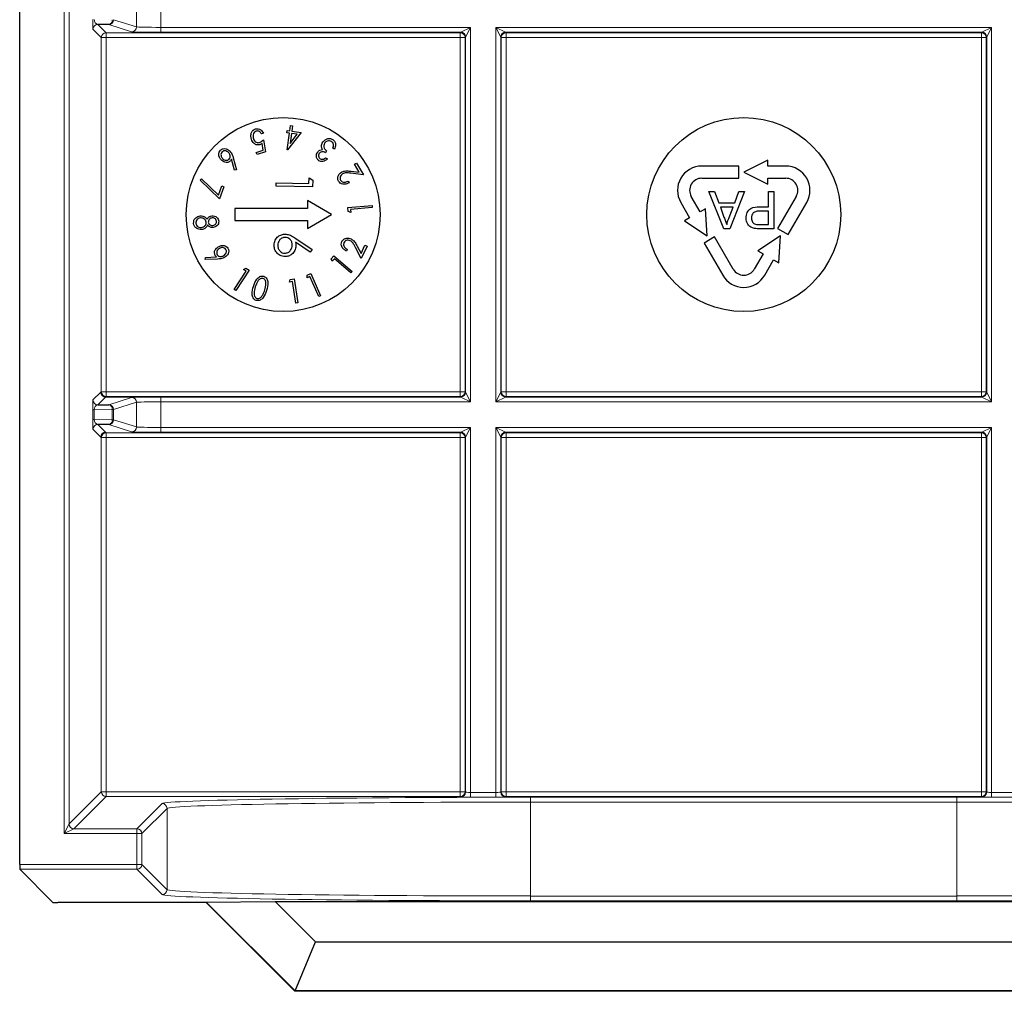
# Model space of a CAD drawing. Header units: millimetres. Extents: x 5 to 418, y 2 to 292.
# Tile 71 of 89: x 324.52 to 331.29, y 88.83 to 95.51. Entities that reach past the tile are written whole.
import ezdxf

# ---------------------------------------------------------------- set-up
doc = ezdxf.new("R2010")
doc.units = ezdxf.units.MM

msp = doc.modelspace()

# ---------------------------------------------------------------- linework, layer by layer
at = {"color": 7, "linetype": 'Continuous', "lineweight": 25}
for p, q in [((324.5172, 89.7014), (324.5172, 106.1433)), ((325.1296, 95.4751), (325.0544, 95.4764)), ((326.3735, 94.7435), (326.3787, 94.7817)), ((326.3787, 94.7817), (326.3925, 94.7799)), ((326.1926, 94.7282), (326.1791, 94.7237)), ((326.3547, 94.7301), (326.3568, 94.7458)), ((326.3715, 94.7278), (326.3547, 94.7301)), ((326.3562, 94.6134), (326.3715, 94.7278)), ((326.3568, 94.7458), (326.3735, 94.7435)), ((326.4534, 94.7329), (326.359, 94.613)), ((326.3853, 94.726), (326.3761, 94.6575)), ((326.3761, 94.6575), (326.4259, 94.7206)), ((326.4259, 94.7206), (326.3853, 94.726)), ((326.3925, 94.7799), (326.3874, 94.7417)), ((326.3874, 94.7417), (326.4534, 94.7329)), ((326.1912, 94.6116), (326.1836, 94.6569)), ((326.1927, 94.6823), (326.2063, 94.5999)), ((326.1442, 94.5961), (326.1912, 94.6116)), ((326.1491, 94.5811), (326.1442, 94.5961)), ((326.2063, 94.5999), (326.1491, 94.5811)), ((326.359, 94.613), (326.3562, 94.6134)), ((326.6277, 94.6067), (326.6194, 94.594)), ((326.682, 94.6186), (326.6706, 94.6261)), ((325.9933, 94.4739), (325.9729, 94.5489)), ((325.9856, 94.5588), (326.0078, 94.4754)), ((326.6206, 94.5599), (326.6325, 94.552)), ((326.8191, 94.515), (326.8329, 94.5232)), ((326.852, 94.4597), (326.8191, 94.515)), ((326.8329, 94.5232), (326.8812, 94.4419)), ((329.6622, 94.5436), (329.4956, 94.4603)), ((329.6622, 94.502), (329.6622, 94.5436)), ((326.0078, 94.4754), (325.9933, 94.4739)), ((326.8812, 94.4419), (326.7951, 94.4527)), ((326.7959, 94.4668), (326.852, 94.4597)), ((329.4622, 94.502), (329.2069, 94.502)), ((329.4622, 94.4186), (329.4622, 94.502)), ((329.4956, 94.4603), (329.6622, 94.377)), ((329.7842, 94.502), (329.6622, 94.502)), ((325.7571, 94.406), (325.7676, 94.4143)), ((325.8903, 94.2777), (325.7571, 94.406)), ((325.7676, 94.4143), (325.8831, 94.3033)), ((326.2809, 94.3645), (326.2814, 94.387)), ((326.2814, 94.387), (326.5057, 94.3823)), ((326.5057, 94.3823), (326.5065, 94.4207)), ((326.5065, 94.4207), (326.5318, 94.4055)), ((326.5318, 94.4055), (326.5309, 94.3593)), ((326.7747, 94.398), (326.7815, 94.3865)), ((329.2069, 94.4186), (329.4622, 94.4186)), ((329.6622, 94.4186), (329.7842, 94.4186)), ((329.6622, 94.377), (329.6622, 94.4186)), ((325.8831, 94.3033), (325.9061, 94.3659)), ((325.9208, 94.3605), (325.8903, 94.2777)), ((325.9061, 94.3659), (325.9208, 94.3605)), ((326.5309, 94.3593), (326.2809, 94.3645)), ((329.3582, 94.0709), (329.2563, 94.3277)), ((329.2563, 94.3277), (329.2947, 94.3277)), ((329.2947, 94.3277), (329.3239, 94.2487)), ((329.5011, 94.3277), (329.3991, 94.0709)), ((329.4334, 94.2487), (329.4626, 94.3277)), ((329.4626, 94.3277), (329.5011, 94.3277)), ((329.6668, 94.2223), (329.6668, 94.3277)), ((329.6668, 94.3277), (329.703, 94.3277)), ((329.703, 94.3277), (329.703, 94.0709)), ((326.6622, 94.1686), (326.4956, 94.2649)), ((326.4956, 94.2649), (326.4956, 94.2103)), ((329.0625, 94.252), (329.1235, 94.1463)), ((329.1957, 94.188), (329.1347, 94.2936)), ((329.3239, 94.2487), (329.4334, 94.2487)), ((329.8564, 94.2936), (329.7287, 94.0725)), ((329.8009, 94.0308), (329.9286, 94.252)), ((325.9956, 94.2103), (325.9956, 94.127)), ((326.4956, 94.2103), (325.9956, 94.2103)), ((326.7743, 94.2169), (326.94, 94.2314)), ((326.7767, 94.1897), (326.7743, 94.2169)), ((326.7936, 94.1828), (326.7767, 94.1897)), ((326.9412, 94.2176), (326.7917, 94.2045)), ((326.7917, 94.2045), (326.7936, 94.1828)), ((326.94, 94.2314), (326.9412, 94.2176)), ((329.2318, 94.2088), (329.1957, 94.188)), ((329.243, 94.0228), (329.2318, 94.2088)), ((329.4225, 94.219), (329.3348, 94.219)), ((329.3348, 94.219), (329.3598, 94.1515)), ((329.3962, 94.1479), (329.4225, 94.219)), ((329.6039, 94.2223), (329.6668, 94.2223)), ((329.6668, 94.1927), (329.6048, 94.1927)), ((329.6668, 94.1005), (329.6668, 94.1927)), ((325.9956, 94.127), (326.4956, 94.127)), ((326.4956, 94.0724), (326.6622, 94.1686)), ((326.4956, 94.127), (326.4956, 94.0724)), ((329.1235, 94.1463), (329.0875, 94.1255)), ((329.0875, 94.1255), (329.243, 94.0228)), ((329.3991, 94.0709), (329.3582, 94.0709)), ((329.6055, 94.1005), (329.6668, 94.1005)), ((329.703, 94.0709), (329.6086, 94.0709)), ((329.7287, 94.0725), (329.8009, 94.0308)), ((326.5143, 93.9109), (326.4147, 93.979)), ((326.4158, 94.0049), (326.5282, 93.9279)), ((329.2957, 94.0148), (329.2235, 93.9731)), ((329.2235, 93.9731), (329.3512, 93.752)), ((329.4234, 93.7936), (329.2957, 94.0148)), ((329.7481, 94.0228), (329.5926, 93.9201)), ((329.737, 93.8368), (329.7481, 94.0228)), ((326.5282, 93.9279), (326.5143, 93.9109)), ((326.7696, 93.9295), (326.764, 93.9174)), ((326.8658, 93.8663), (326.8262, 93.9433)), ((326.8383, 93.9506), (326.8641, 93.9004)), ((326.8641, 93.9004), (326.8912, 93.9585)), ((326.9057, 93.9517), (326.8658, 93.8663)), ((326.8912, 93.9585), (326.9057, 93.9517)), ((329.5926, 93.9201), (329.6287, 93.8993)), ((325.7925, 93.8602), (325.7941, 93.8745)), ((325.8782, 93.8634), (325.7925, 93.8602)), ((325.7941, 93.8745), (325.8713, 93.8779)), ((326.6599, 93.8642), (326.6775, 93.885)), ((326.6668, 93.8474), (326.6599, 93.8642)), ((326.6809, 93.8641), (326.6668, 93.8474)), ((326.6775, 93.885), (326.8033, 93.7783)), ((326.7944, 93.7678), (326.6809, 93.8641)), ((329.6287, 93.8993), (329.5677, 93.7936)), ((329.6399, 93.752), (329.7009, 93.8576)), ((329.7009, 93.8576), (329.737, 93.8368)), ((325.9927, 93.6544), (326.074, 93.7804)), ((326.0943, 93.7866), (326.0043, 93.6469)), ((326.0556, 93.7922), (326.0714, 93.8013)), ((326.074, 93.7804), (326.0556, 93.7922)), ((326.0714, 93.8013), (326.0943, 93.7866)), ((326.8033, 93.7783), (326.7944, 93.7678)), ((326.3713, 93.7053), (326.3772, 93.7226)), ((326.393, 93.7085), (326.3713, 93.7053)), ((326.3772, 93.7226), (326.4043, 93.7267)), ((326.4152, 93.5604), (326.393, 93.7085)), ((326.4043, 93.7267), (326.4289, 93.5625)), ((326.4928, 93.7333), (326.4938, 93.7516)), ((326.5128, 93.7422), (326.4928, 93.7333)), ((326.4938, 93.7516), (326.5188, 93.7627)), ((326.5735, 93.6051), (326.5128, 93.7422)), ((326.5188, 93.7627), (326.5861, 93.6107)), ((326.0043, 93.6469), (325.9927, 93.6544)), ((326.4289, 93.5625), (326.4152, 93.5604)), ((326.5861, 93.6107), (326.5735, 93.6051)), ((325.0544, 92.8608), (325.1296, 92.8621)), ((325.1296, 92.7251), (325.0544, 92.7264)), ((324.745, 89.4408), (324.5178, 89.6681)), ((325.799, 89.4403), (324.7783, 89.4403)), ((325.8, 89.4427), (325.799, 89.4403)), ((326.4098, 88.8295), (325.799, 89.4403)), ((325.8, 89.4427), (326.2728, 89.4461)), ((326.4108, 88.8319), (325.8, 89.4427)), ((326.2728, 89.4461), (332.7183, 89.4461)), ((326.2728, 89.4461), (326.5503, 89.1686)), ((326.4108, 88.8319), (326.5503, 89.1686)), ((326.5503, 89.1686), (332.4408, 89.1686)), ((326.4108, 88.8319), (326.4098, 88.8295)), ((332.5813, 88.8295), (326.4098, 88.8295)), ((332.5803, 88.8319), (326.4108, 88.8319))]:
    msp.add_line(p, q, dxfattribs=at)
at = {"color": 7, "linetype": 'Continuous', "lineweight": 18}
for p, q in [((324.8236, 89.9133), (324.8236, 106.1433)), ((324.8569, 106.1433), (324.8569, 89.98)), ((325.3201, 95.459), (325.3201, 95.6282)), ((325.4866, 95.6315), (325.4866, 95.4557)), ((325.0544, 95.4764), (325.1116, 95.4192)), ((325.2869, 95.4257), (325.1296, 95.4751)), ((325.1629, 95.5084), (325.3201, 95.459)), ((325.0783, 95.3859), (325.0211, 95.4431)), ((325.1116, 95.4192), (327.5461, 95.4192)), ((325.1116, 95.3859), (325.1116, 95.4192)), ((325.4866, 95.4557), (325.4866, 95.4224)), ((325.4866, 95.4557), (327.616, 95.4557)), ((327.5494, 95.4224), (325.4866, 95.4224)), ((327.5461, 95.4192), (327.5494, 95.4224)), ((327.5461, 95.3859), (327.5461, 95.4192)), ((327.5494, 95.4224), (327.616, 95.4557)), ((327.616, 95.4557), (327.5827, 95.3891)), ((327.616, 95.4557), (327.616, 92.8815)), ((327.7918, 95.4557), (331.1993, 95.4557)), ((327.7918, 92.8815), (327.7918, 95.4557)), ((327.8251, 95.3891), (327.7918, 95.4557)), ((327.7918, 95.4557), (327.8584, 95.4224)), ((331.1327, 95.4224), (327.8584, 95.4224)), ((327.8584, 95.4224), (327.8616, 95.4192)), ((327.8616, 95.4192), (331.1295, 95.4192)), ((327.8616, 95.4192), (327.8616, 95.3859)), ((331.1295, 95.4192), (331.1327, 95.4224)), ((331.1295, 95.4192), (331.1295, 95.3859)), ((331.1327, 95.4224), (331.1993, 95.4557)), ((331.1993, 95.4557), (331.166, 95.3891)), ((331.1993, 95.4557), (331.1993, 92.8815)), ((325.0783, 92.9514), (325.0783, 95.3859)), ((325.0783, 95.3859), (325.1116, 95.3859)), ((325.1116, 95.3859), (325.1116, 92.9514)), ((327.5461, 95.3859), (325.1116, 95.3859)), ((327.5461, 92.9514), (327.5461, 95.3859)), ((327.5461, 95.3859), (327.5795, 95.3859)), ((327.5827, 95.3891), (327.5795, 95.3859)), ((327.5795, 95.3859), (327.5795, 92.9514)), ((327.5827, 92.9482), (327.5827, 95.3891)), ((327.8251, 95.3891), (327.8251, 92.9482)), ((327.8283, 95.3859), (327.8251, 95.3891)), ((327.8283, 92.9514), (327.8283, 95.3859)), ((327.8616, 95.3859), (327.8283, 95.3859)), ((327.8616, 95.3859), (327.8616, 92.9514)), ((331.1295, 95.3859), (327.8616, 95.3859)), ((331.1295, 92.9514), (331.1295, 95.3859)), ((331.1628, 95.3859), (331.1295, 95.3859)), ((331.166, 95.3891), (331.1628, 95.3859)), ((331.1628, 95.3859), (331.1628, 92.9514)), ((331.166, 92.9482), (331.166, 95.3891)), ((325.0211, 92.8942), (325.0745, 92.9476)), ((325.1079, 92.9143), (325.0544, 92.8608)), ((325.0745, 92.9476), (325.0783, 92.9514)), ((325.0783, 92.9514), (325.1116, 92.9514)), ((325.1116, 92.9181), (325.1079, 92.9143)), ((325.3289, 92.9143), (325.1079, 92.9143)), ((325.1116, 92.9181), (325.1116, 92.9514)), ((325.1116, 92.9514), (327.5461, 92.9514)), ((327.5461, 92.9181), (325.1116, 92.9181)), ((325.1296, 92.8621), (325.2869, 92.9115)), ((325.4866, 92.9148), (327.5494, 92.9148)), ((325.4866, 92.8815), (325.4866, 92.9148)), ((327.5461, 92.9181), (327.5461, 92.9514)), ((327.5461, 92.9514), (327.5795, 92.9514)), ((327.5494, 92.9148), (327.5461, 92.9181)), ((327.616, 92.8815), (327.5494, 92.9148)), ((327.5795, 92.9514), (327.5827, 92.9482)), ((327.5827, 92.9482), (327.616, 92.8815)), ((327.7918, 92.8815), (327.8251, 92.9482)), ((327.8584, 92.9148), (327.7918, 92.8815)), ((327.8251, 92.9482), (327.8283, 92.9514)), ((327.8616, 92.9514), (327.8283, 92.9514)), ((327.8616, 92.9181), (327.8584, 92.9148)), ((327.8584, 92.9148), (331.1327, 92.9148)), ((327.8616, 92.9514), (327.8616, 92.9181)), ((327.8616, 92.9514), (331.1295, 92.9514)), ((331.1295, 92.9181), (327.8616, 92.9181)), ((331.1628, 92.9514), (331.1295, 92.9514)), ((331.1295, 92.9514), (331.1295, 92.9181)), ((331.1327, 92.9148), (331.1295, 92.9181)), ((331.1993, 92.8815), (331.1327, 92.9148)), ((331.1628, 92.9514), (331.166, 92.9482)), ((331.166, 92.9482), (331.1993, 92.8815)), ((325.0194, 92.7606), (325.0194, 92.8266)), ((325.0194, 92.8266), (325.0292, 92.8266)), ((325.1532, 92.8288), (325.0292, 92.8266)), ((325.0292, 92.8266), (325.0292, 92.7606)), ((325.1532, 92.7584), (325.1532, 92.8288)), ((325.1629, 92.8288), (325.1532, 92.8288)), ((325.3201, 92.8782), (325.1629, 92.8288)), ((325.1629, 92.8288), (325.1629, 92.7584)), ((325.3201, 92.709), (325.3201, 92.8782)), ((325.4866, 92.8815), (325.4866, 92.7057)), ((327.616, 92.8815), (325.4866, 92.8815)), ((331.1993, 92.8815), (327.7918, 92.8815)), ((325.0194, 92.7606), (325.0292, 92.7606)), ((325.0292, 92.7606), (325.1532, 92.7584)), ((325.1629, 92.7584), (325.1532, 92.7584)), ((325.1629, 92.7584), (325.3201, 92.709)), ((325.0745, 92.6397), (325.0211, 92.6931)), ((325.0544, 92.7264), (325.1078, 92.673)), ((325.2869, 92.6757), (325.1296, 92.7251)), ((325.4866, 92.7057), (325.4866, 92.6724)), ((325.4866, 92.7057), (327.616, 92.7057)), ((327.5494, 92.6724), (327.616, 92.7057)), ((327.616, 92.7057), (327.5827, 92.6391)), ((327.616, 92.7057), (327.616, 90.197)), ((327.7918, 92.7057), (331.1993, 92.7057)), ((327.7918, 90.197), (327.7918, 92.7057)), ((327.8251, 92.6391), (327.7918, 92.7057)), ((327.7918, 92.7057), (327.8584, 92.6724)), ((331.1327, 92.6724), (331.1993, 92.7057)), ((331.1993, 92.7057), (331.166, 92.6391)), ((331.1993, 92.7057), (331.1993, 90.197)), ((325.0783, 92.6359), (325.0745, 92.6397)), ((325.0783, 90.2014), (325.0783, 92.6359)), ((325.0783, 92.6359), (325.1116, 92.6359)), ((325.1078, 92.673), (325.1116, 92.6692)), ((325.1116, 92.6692), (327.5461, 92.6692)), ((325.1116, 92.6359), (325.1116, 92.6692)), ((325.1116, 92.6359), (325.1116, 90.2014)), ((327.5461, 92.6359), (325.1116, 92.6359)), ((327.5494, 92.6724), (325.4866, 92.6724)), ((327.5461, 92.6692), (327.5494, 92.6724)), ((327.5461, 92.6359), (327.5461, 92.6692)), ((327.5461, 90.2014), (327.5461, 92.6359)), ((327.5461, 92.6359), (327.5795, 92.6359)), ((327.5827, 92.6391), (327.5795, 92.6359)), ((327.5795, 92.6359), (327.5795, 90.2014)), ((327.5827, 90.1982), (327.5827, 92.6391)), ((327.8251, 92.6391), (327.8251, 90.1982)), ((327.8283, 92.6359), (327.8251, 92.6391)), ((327.8283, 90.2014), (327.8283, 92.6359)), ((327.8283, 92.6359), (327.8616, 92.6359)), ((331.1327, 92.6724), (327.8584, 92.6724)), ((327.8584, 92.6724), (327.8616, 92.6692)), ((327.8616, 92.6692), (331.1295, 92.6692)), ((327.8616, 92.6359), (327.8616, 92.6692)), ((327.8616, 92.6359), (327.8616, 90.2014)), ((331.1295, 92.6359), (327.8616, 92.6359)), ((331.1295, 92.6692), (331.1327, 92.6724)), ((331.1295, 92.6359), (331.1295, 92.6692)), ((331.1295, 90.2014), (331.1295, 92.6359)), ((331.1295, 92.6359), (331.1628, 92.6359)), ((331.166, 92.6391), (331.1628, 92.6359)), ((331.1628, 92.6359), (331.1628, 90.2014)), ((331.166, 90.1982), (331.166, 92.6391)), ((324.8569, 89.98), (325.0783, 90.2014)), ((325.0783, 90.2014), (325.1116, 90.2014)), ((325.1116, 90.1681), (325.1116, 90.2014)), ((325.1116, 90.2014), (327.5461, 90.2014)), ((327.5461, 90.1681), (327.5461, 90.2014)), ((327.5461, 90.2014), (327.5795, 90.2014)), ((327.5795, 90.2014), (327.5827, 90.1982)), ((327.616, 90.197), (327.616, 90.1637)), ((327.616, 90.197), (327.7918, 90.197)), ((327.7918, 90.197), (327.7918, 90.1637)), ((327.8251, 90.1982), (327.8283, 90.2014)), ((327.8283, 90.2014), (327.8616, 90.2014)), ((327.8616, 90.1681), (327.8616, 90.2014)), ((327.8616, 90.2014), (331.1295, 90.2014)), ((331.1295, 90.1681), (331.1295, 90.2014)), ((331.1295, 90.2014), (331.1628, 90.2014)), ((331.1628, 90.2014), (331.166, 90.1982)), ((331.1993, 90.197), (331.1993, 90.1637)), ((331.1993, 90.197), (331.3751, 90.197)), ((325.1116, 90.1681), (324.8902, 89.9466)), ((327.5461, 90.1681), (325.1116, 90.1681)), ((325.3236, 89.9466), (325.4969, 90.1199)), ((327.5494, 90.1648), (327.5461, 90.1681)), ((327.7918, 90.1637), (327.616, 90.1637)), ((327.8616, 90.1681), (327.8584, 90.1648)), ((331.1295, 90.1681), (327.8616, 90.1681)), ((328.0298, 90.1634), (330.9613, 90.1634)), ((328.0298, 90.1634), (328.0298, 90.1301)), ((328.0298, 90.1301), (328.0298, 89.4846)), ((330.9613, 90.1301), (328.0298, 90.1301)), ((330.9613, 90.1634), (330.9613, 90.1301)), ((330.9613, 89.4846), (330.9613, 90.1301)), ((331.1327, 90.1648), (331.1295, 90.1681)), ((331.3751, 90.1637), (331.1993, 90.1637)), ((325.5302, 90.0866), (325.3569, 89.9133)), ((325.5302, 89.5281), (325.5302, 90.0866)), ((324.8236, 89.9133), (324.8569, 89.98)), ((324.8902, 89.9466), (324.8236, 89.9133)), ((325.3236, 89.9133), (324.8236, 89.9133)), ((324.8902, 89.9466), (325.3236, 89.9466)), ((325.3236, 89.9466), (325.3236, 89.9133)), ((325.3236, 89.7014), (325.3236, 89.9133)), ((325.3236, 89.9133), (325.3569, 89.9133)), ((325.3569, 89.9133), (325.3569, 89.7014)), ((324.5172, 89.7014), (325.3236, 89.7014)), ((325.3236, 89.6681), (324.5178, 89.6681)), ((325.3236, 89.7014), (325.3236, 89.6681)), ((325.3236, 89.7014), (325.3569, 89.7014)), ((325.4969, 89.4948), (325.3236, 89.6681)), ((325.3569, 89.7014), (325.5302, 89.5281)), ((328.0298, 89.4846), (328.0298, 89.4513)), ((328.0298, 89.4846), (330.9613, 89.4846)), ((330.9613, 89.4513), (328.0298, 89.4513)), ((330.9613, 89.4846), (330.9613, 89.4513))]:
    msp.add_line(p, q, dxfattribs=at)
at = {"color": 7, "linetype": 'Continuous', "lineweight": 25}
for centre in [(326.3289, 94.1686), (329.4956, 94.1686)]:
    msp.add_circle(centre, 0.6667, dxfattribs=at)
at = {"color": 7, "linetype": 'Continuous', "lineweight": 18}
for centre, radius, start, end in [((325.0544, 95.4431), 0.0333, 90.02044, 179.97956), ((325.1232, 95.5046), 0.0302, 282.23793, 7.22506), ((325.1296, 95.5085), 0.0333, 270.10474, 359.97481), ((325.2868, 95.4591), 0.0333, 270.10474, 359.97481), ((325.1117, 95.3859), 0.0333, 90.02044, 179.97956), ((327.5461, 95.3859), 0.0333, 0.02044, 89.97956), ((327.5493, 95.3891), 0.0333, 0.02044, 89.97956), ((327.8584, 95.3891), 0.0333, 90.02044, 179.97956), ((327.8617, 95.3859), 0.0333, 90.02044, 179.97956), ((331.1295, 95.3859), 0.0333, 0.02044, 89.97956), ((331.1327, 95.3891), 0.0333, 0.02044, 89.97956), ((325.0544, 92.8942), 0.0333, 180.02044, 269.97956), ((325.1117, 92.9514), 0.0333, 180.02044, 269.97956), ((325.2868, 92.8782), 0.0333, 0.02519, 89.89526), ((327.5461, 92.9514), 0.0333, 270.02044, 359.97956), ((327.5493, 92.9482), 0.0333, 270.02044, 359.97956), ((327.8584, 92.9482), 0.0333, 180.02044, 269.97956), ((327.8617, 92.9514), 0.0333, 180.02044, 269.97956), ((331.1295, 92.9514), 0.0333, 270.02044, 359.97956), ((331.1327, 92.9482), 0.0333, 270.02044, 359.97956), ((325.1232, 92.8326), 0.0302, 352.77494, 77.76207), ((325.1296, 92.8288), 0.0333, 0.02519, 89.89526), ((325.1232, 92.7546), 0.0302, 282.23793, 7.22506), ((325.1296, 92.7585), 0.0333, 270.10474, 359.97481), ((325.0544, 92.6931), 0.0333, 90.02044, 179.97956), ((325.2868, 92.7091), 0.0333, 270.10474, 359.97481), ((325.1079, 92.6397), 0.0333, 90.02044, 179.97956), ((325.1117, 92.6359), 0.0333, 90.02044, 179.97956), ((327.5461, 92.6359), 0.0333, 0.02044, 89.97956), ((327.5493, 92.6391), 0.0333, 0.02044, 89.97956), ((327.8584, 92.6391), 0.0333, 90.02044, 179.97956), ((327.8617, 92.6359), 0.0333, 90.02044, 179.97956), ((331.1295, 92.6359), 0.0333, 0.02044, 89.97956), ((331.1327, 92.6391), 0.0333, 0.02044, 89.97956), ((325.1117, 90.2014), 0.0333, 180.02044, 269.97956), ((327.5461, 90.2014), 0.0333, 270.02044, 359.97956), ((327.5493, 90.1982), 0.0333, 270.02044, 359.97956), ((327.8584, 90.1982), 0.0333, 180.02044, 269.97956), ((327.8617, 90.2014), 0.0333, 180.02044, 269.97956), ((331.1295, 90.2014), 0.0333, 270.02044, 359.97956), ((331.1327, 90.1982), 0.0333, 270.02044, 359.97956), ((325.4969, 90.0866), 0.0333, 0.02044, 89.97956), ((324.8902, 89.98), 0.0333, 180.02044, 269.97956), ((325.3236, 89.9133), 0.0333, 0.02044, 89.97956), ((325.3236, 89.7014), 0.0333, 270.02044, 359.97956), ((325.4969, 89.5281), 0.0333, 270.02044, 359.97956)]:
    msp.add_arc(centre, radius, start, end, dxfattribs=at)
at = {"color": 7, "linetype": 'Continuous', "lineweight": 25}
for centre, radius, start, end in [((329.2069, 94.3353), 0.1667, 90, 210), ((329.7842, 94.3353), 0.1667, 330, 90), ((329.2069, 94.3353), 0.0833, 90, 210.00007), ((329.7842, 94.3353), 0.0833, 330, 90.00007), ((329.4956, 93.8353), 0.0833, 210, 330.00007), ((329.4956, 93.8353), 0.1667, 210, 330)]:
    msp.add_arc(centre, radius, start, end, dxfattribs=at)
at = {"color": 7, "linetype": 'Continuous', "lineweight": 18}
for centre, major_axis, ratio, start_param, end_param in [((325.0211, 95.5098), (0, 0.0667), 0.025118, 1.558009, 3.116464), ((325.0544, 95.5098), (-0.0022, 0.0333), 0.755078, 1.49588, 3.054336), ((325.4866, 95.4592), (0.1667, 0), 0.020946, 3.197091, 4.712389), ((325.4866, 95.4259), (0.2, 0), 0.017455, 3.197091, 4.712389), ((325.0211, 92.8275), (0, 0.0667), 0.025118, 0.025129, 1.583584), ((325.4866, 92.9113), (0.2, 0), 0.017455, 1.570796, 3.086094), ((325.0544, 92.8275), (0.0022, 0.0333), 0.755078, 0.087257, 1.645712), ((325.4866, 92.878), (0.1667, 0), 0.020946, 1.570796, 3.086094), ((325.0211, 92.7598), (0, 0.0667), 0.025118, 1.558009, 3.116464), ((325.0544, 92.7598), (-0.0022, 0.0333), 0.755078, 1.49588, 3.054336), ((325.4866, 92.7092), (0.1667, 0), 0.020946, 3.197091, 4.712389), ((325.4866, 92.6759), (0.2, 0), 0.017455, 3.197091, 4.712389), ((327.616, 90.1982), (0.0333, 0), 0.03491, 3.159046, 4.712389), ((327.7918, 90.1982), (0.0333, 0), 0.03491, 4.712389, 6.265732), ((331.1993, 90.1982), (0.0333, 0), 0.03491, 3.159046, 4.712389), ((328.0298, 90.1192), (2.5333, 0), 0.017455, 1.570796, 3.124139), ((328.0298, 90.0858), (2.5, 0), 0.017688, 1.570796, 3.124139), ((327.616, 90.1649), (0.0667, 0), 0.017455, 3.159046, 4.712389), ((327.7918, 90.1649), (0.0667, 0), 0.017455, 4.712389, 6.265732), ((330.9613, 90.1192), (2.5333, 0), 0.017455, 0.017453, 1.570796), ((330.9613, 90.0858), (2.5, 0), 0.017688, 0.017453, 1.570796), ((331.1993, 90.1649), (0.0667, 0), 0.017455, 3.159046, 4.712389), ((328.0298, 89.5289), (2.5, 0), 0.017688, 3.159046, 4.712389), ((330.9613, 89.5289), (2.5, 0), 0.017688, 4.712389, 6.265732), ((328.0298, 89.4955), (2.5333, 0), 0.017455, 3.159046, 4.712389), ((330.9613, 89.4955), (2.5333, 0), 0.017455, 4.712389, 6.265732)]:
    msp.add_ellipse(centre, major_axis=major_axis, ratio=ratio, start_param=start_param, end_param=end_param, dxfattribs=at)
at = {"color": 7, "linetype": 'Continuous', "lineweight": 25}
for centre, major_axis, start_param, end_param in [((324.5178, 89.7014), (0, 0.0333), 1.570796, 3.124139), ((324.7783, 89.4408), (0.0333, 0), 3.159046, 4.712389)]:
    msp.add_ellipse(centre, major_axis=major_axis, ratio=0.017455, start_param=start_param, end_param=end_param, dxfattribs=at)
for points, knots in [([(326.1107, 94.6866), (326.1088, 94.6943), (326.1052, 94.7098), (326.1094, 94.732), (326.1212, 94.7495), (326.1327, 94.7546), (326.1385, 94.7571)], [0, 0, 0, 0, 0.280491, 0.560353, 0.780078, 1, 1, 1, 1]), ([(326.1425, 94.7422), (326.1375, 94.7393), (326.1274, 94.7337), (326.1198, 94.7135), (326.1227, 94.6991), (326.1244, 94.6904)], [0, 0, 0, 0, 0.278725, 0.559911, 1, 1, 1, 1]), ([(326.1385, 94.7571), (326.1447, 94.7583), (326.1573, 94.7607), (326.1788, 94.7506), (326.1874, 94.7367), (326.1926, 94.7282)], [0, 0, 0, 0, 0.27998, 0.560557, 1, 1, 1, 1]), ([(326.1791, 94.7237), (326.177, 94.7273), (326.1728, 94.7346), (326.1629, 94.7414), (326.1522, 94.7441), (326.1457, 94.7428), (326.1425, 94.7422)], [0, 0, 0, 0, 0.280652, 0.559908, 0.780152, 1, 1, 1, 1]), ([(326.169, 94.6487), (326.1618, 94.6475), (326.1473, 94.6451), (326.1234, 94.659), (326.1155, 94.6761), (326.1107, 94.6866)], [0, 0, 0, 0, 0.279536, 0.560216, 1, 1, 1, 1]), ([(326.1244, 94.6904), (326.1264, 94.6855), (326.1304, 94.6757), (326.1417, 94.6658), (326.1551, 94.6617), (326.1632, 94.6636), (326.1672, 94.6646)], [0, 0, 0, 0, 0.280655, 0.560141, 0.779801, 1, 1, 1, 1]), ([(326.1672, 94.6646), (326.1725, 94.6671), (326.1819, 94.6718), (326.1894, 94.6791), (326.1927, 94.6823)], [0, 0, 0, 0, 0.559026, 1, 1, 1, 1]), ([(326.1836, 94.6569), (326.181, 94.655), (326.1765, 94.6517), (326.1713, 94.6496), (326.169, 94.6487)], [0, 0, 0, 0, 0.56009, 1, 1, 1, 1]), ([(326.5925, 94.6361), (326.5929, 94.642), (326.5936, 94.6526), (326.5988, 94.6618), (326.6012, 94.6658)], [0, 0, 0, 0, 0.559473, 1, 1, 1, 1]), ([(326.6012, 94.6658), (326.6059, 94.6716), (326.6154, 94.6831), (326.6349, 94.6918), (326.6546, 94.6924), (326.6651, 94.687), (326.6704, 94.6843)], [0, 0, 0, 0, 0.280155, 0.559971, 0.779998, 1, 1, 1, 1]), ([(326.6134, 94.6593), (326.6108, 94.6542), (326.6058, 94.6438), (326.6085, 94.622), (326.6204, 94.6125), (326.6277, 94.6067)], [0, 0, 0, 0, 0.280509, 0.560297, 1, 1, 1, 1]), ([(326.6614, 94.671), (326.6567, 94.6734), (326.6474, 94.6782), (326.6326, 94.6754), (326.6209, 94.669), (326.6159, 94.6626), (326.6134, 94.6593)], [0, 0, 0, 0, 0.279489, 0.558705, 0.77927, 1, 1, 1, 1]), ([(326.6747, 94.6512), (326.6733, 94.6557), (326.6709, 94.6637), (326.6643, 94.6687), (326.6614, 94.671)], [0, 0, 0, 0, 0.558586, 1, 1, 1, 1]), ([(326.6704, 94.6843), (326.6757, 94.6798), (326.6863, 94.6708), (326.692, 94.6455), (326.6858, 94.6288), (326.682, 94.6186)], [0, 0, 0, 0, 0.279818, 0.559698, 1, 1, 1, 1]), ([(326.6706, 94.6261), (326.6722, 94.6307), (326.6752, 94.6388), (326.6749, 94.6474), (326.6747, 94.6512)], [0, 0, 0, 0, 0.560685, 1, 1, 1, 1]), ([(325.902, 94.5451), (325.8976, 94.5505), (325.8887, 94.5614), (325.8844, 94.5809), (325.8873, 94.5991), (325.8942, 94.6078), (325.8977, 94.6121)], [0, 0, 0, 0, 0.28042, 0.560078, 0.780227, 1, 1, 1, 1]), ([(325.8977, 94.6121), (325.9034, 94.616), (325.9148, 94.6238), (325.9408, 94.6224), (325.9547, 94.6114), (325.9633, 94.6047)], [0, 0, 0, 0, 0.27964, 0.560233, 1, 1, 1, 1]), ([(325.9085, 94.6001), (325.9056, 94.5962), (325.8999, 94.5885), (325.9006, 94.5747), (325.9046, 94.5632), (325.9094, 94.5575), (325.9118, 94.5547)], [0, 0, 0, 0, 0.278324, 0.558262, 0.779056, 1, 1, 1, 1]), ([(325.9537, 94.5951), (325.9501, 94.5982), (325.943, 94.6045), (325.9299, 94.6077), (325.9175, 94.6069), (325.9115, 94.6023), (325.9085, 94.6001)], [0, 0, 0, 0, 0.280405, 0.560413, 0.780383, 1, 1, 1, 1]), ([(325.9571, 94.5497), (325.96, 94.5536), (325.9657, 94.5613), (325.965, 94.5751), (325.961, 94.5866), (325.9561, 94.5923), (325.9537, 94.5951)], [0, 0, 0, 0, 0.278375, 0.558341, 0.779029, 1, 1, 1, 1]), ([(325.9633, 94.6047), (325.969, 94.5969), (325.9792, 94.5829), (325.9837, 94.5662), (325.9856, 94.5588)], [0, 0, 0, 0, 0.55878, 1, 1, 1, 1]), ([(326.5749, 94.539), (326.5704, 94.5431), (326.5612, 94.5513), (326.5567, 94.5683), (326.5582, 94.5841), (326.5627, 94.5926), (326.5649, 94.5968)], [0, 0, 0, 0, 0.279273, 0.558925, 0.779467, 1, 1, 1, 1]), ([(326.5649, 94.5968), (326.5672, 94.5998), (326.5717, 94.6058), (326.5831, 94.6133), (326.5927, 94.6145), (326.5986, 94.6152)], [0, 0, 0, 0, 0.280619, 0.561007, 1, 1, 1, 1]), ([(326.577, 94.5888), (326.5753, 94.5853), (326.5717, 94.5784), (326.5725, 94.5673), (326.5766, 94.5581), (326.5814, 94.5544), (326.5838, 94.5525)], [0, 0, 0, 0, 0.279907, 0.559807, 0.77977, 1, 1, 1, 1]), ([(326.6194, 94.594), (326.6154, 94.5961), (326.6075, 94.6003), (326.5948, 94.6012), (326.5837, 94.5969), (326.5793, 94.5915), (326.577, 94.5888)], [0, 0, 0, 0, 0.280439, 0.560399, 0.780021, 1, 1, 1, 1]), ([(326.5986, 94.6152), (326.5967, 94.6189), (326.5934, 94.6255), (326.5928, 94.6329), (326.5925, 94.6361)], [0, 0, 0, 0, 0.559723, 1, 1, 1, 1]), ([(325.9649, 94.5369), (325.9594, 94.5332), (325.9483, 94.5257), (325.9234, 94.528), (325.9101, 94.5386), (325.902, 94.5451)], [0, 0, 0, 0, 0.279205, 0.560335, 1, 1, 1, 1]), ([(325.9118, 94.5547), (325.9154, 94.5515), (325.9226, 94.5453), (325.9356, 94.542), (325.9481, 94.5429), (325.9541, 94.5474), (325.9571, 94.5497)], [0, 0, 0, 0, 0.280391, 0.560267, 0.780317, 1, 1, 1, 1]), ([(325.9729, 94.5489), (325.9718, 94.5464), (325.9697, 94.542), (325.9663, 94.5384), (325.9649, 94.5369)], [0, 0, 0, 0, 0.560106, 1, 1, 1, 1]), ([(326.6325, 94.552), (326.6281, 94.5479), (326.6193, 94.5397), (326.6036, 94.5331), (326.5877, 94.5325), (326.5792, 94.5369), (326.5749, 94.539)], [0, 0, 0, 0, 0.280726, 0.560477, 0.780265, 1, 1, 1, 1]), ([(326.5838, 94.5525), (326.5873, 94.5508), (326.5942, 94.5475), (326.6081, 94.5504), (326.6159, 94.5563), (326.6206, 94.5599)], [0, 0, 0, 0, 0.279195, 0.558741, 1, 1, 1, 1]), ([(326.7095, 94.3977), (326.7068, 94.4041), (326.7013, 94.4169), (326.7071, 94.4361), (326.7169, 94.4508), (326.7258, 94.4569), (326.7303, 94.46)], [0, 0, 0, 0, 0.2788967, 0.5583137, 0.7790513, 1, 1, 1, 1]), ([(326.7375, 94.4485), (326.7336, 94.4457), (326.7259, 94.4401), (326.7202, 94.4278), (326.7188, 94.4154), (326.7219, 94.4085), (326.7235, 94.4051)], [0, 0, 0, 0, 0.280118, 0.55997, 0.779982, 1, 1, 1, 1]), ([(326.7303, 94.46), (326.7372, 94.4633), (326.7487, 94.4688), (326.7664, 94.4693), (326.7812, 94.4685), (326.791, 94.4673), (326.7959, 94.4668)], [0, 0, 0, 0, 0.338987, 0.559154, 0.779563, 1, 1, 1, 1]), ([(326.7951, 94.4527), (326.7885, 94.4534), (326.7776, 94.4547), (326.7623, 94.4556), (326.7492, 94.4544), (326.7414, 94.4505), (326.7375, 94.4485)], [0, 0, 0, 0, 0.340376, 0.560583, 0.780282, 1, 1, 1, 1]), ([(326.7815, 94.3865), (326.7746, 94.3833), (326.7609, 94.3767), (326.7394, 94.3766), (326.7204, 94.3834), (326.7131, 94.3929), (326.7095, 94.3977)], [0, 0, 0, 0, 0.280614, 0.560443, 0.780355, 1, 1, 1, 1]), ([(326.7235, 94.4051), (326.727, 94.4009), (326.734, 94.3926), (326.7541, 94.3893), (326.7669, 94.3947), (326.7747, 94.398)], [0, 0, 0, 0, 0.278938, 0.559081, 1, 1, 1, 1]), ([(329.512, 94.1447), (329.5134, 94.1576), (329.5161, 94.1832), (329.5489, 94.2202), (329.583, 94.2215), (329.6039, 94.2223)], [0, 0, 0, 0, 0.280772, 0.559745, 1, 1, 1, 1]), ([(329.6048, 94.1927), (329.597, 94.1924), (329.5813, 94.1919), (329.5602, 94.1825), (329.5495, 94.1643), (329.5487, 94.1519), (329.5482, 94.1457)], [0, 0, 0, 0, 0.28137, 0.559786, 0.779383, 1, 1, 1, 1]), ([(325.7133, 94.1081), (325.7133, 94.1154), (325.7131, 94.13), (325.7262, 94.1465), (325.742, 94.1564), (325.7531, 94.1585), (325.7587, 94.1595)], [0, 0, 0, 0, 0.279834, 0.558404, 0.779241, 1, 1, 1, 1]), ([(325.7347, 94.0733), (325.7314, 94.0755), (325.7248, 94.08), (325.7164, 94.0918), (325.7145, 94.1019), (325.7133, 94.1081)], [0, 0, 0, 0, 0.280481, 0.560682, 1, 1, 1, 1]), ([(325.7595, 94.1456), (325.7546, 94.1445), (325.7449, 94.1424), (325.734, 94.133), (325.7286, 94.1211), (325.7288, 94.1133), (325.7289, 94.1094)], [0, 0, 0, 0, 0.27999, 0.559357, 0.779482, 1, 1, 1, 1]), ([(325.7289, 94.1094), (325.7299, 94.1043), (325.732, 94.0942), (325.7432, 94.0846), (325.7555, 94.0797), (325.7635, 94.0798), (325.7675, 94.0799)], [0, 0, 0, 0, 0.279553, 0.558594, 0.779234, 1, 1, 1, 1]), ([(325.7587, 94.1595), (325.7649, 94.1596), (325.7752, 94.1597), (325.7886, 94.154), (325.7981, 94.1465), (325.8031, 94.1402), (325.8056, 94.137)], [0, 0, 0, 0, 0.339366, 0.559457, 0.779606, 1, 1, 1, 1]), ([(325.7994, 94.1155), (325.7982, 94.1207), (325.7958, 94.1309), (325.7842, 94.1405), (325.7718, 94.1458), (325.7636, 94.1457), (325.7595, 94.1456)], [0, 0, 0, 0, 0.279057, 0.558794, 0.779369, 1, 1, 1, 1]), ([(325.7675, 94.0799), (325.7724, 94.081), (325.7821, 94.0831), (325.7926, 94.0926), (325.7993, 94.1038), (325.7994, 94.1116), (325.7994, 94.1155)], [0, 0, 0, 0, 0.279796, 0.559918, 0.780093, 1, 1, 1, 1]), ([(325.8056, 94.137), (325.8076, 94.1405), (325.8116, 94.1474), (325.8227, 94.157), (325.8328, 94.1593), (325.839, 94.1608)], [0, 0, 0, 0, 0.280846, 0.561328, 1, 1, 1, 1]), ([(325.8403, 94.1468), (325.8363, 94.1458), (325.8283, 94.144), (325.8199, 94.136), (325.8144, 94.1269), (325.8143, 94.1204), (325.8142, 94.1172)], [0, 0, 0, 0, 0.279497, 0.559694, 0.779993, 1, 1, 1, 1]), ([(325.8142, 94.1172), (325.8153, 94.1132), (325.8173, 94.1053), (325.8264, 94.0979), (325.8362, 94.0941), (325.8426, 94.0941), (325.8458, 94.0941)], [0, 0, 0, 0, 0.27891, 0.558484, 0.779287, 1, 1, 1, 1]), ([(325.839, 94.1608), (325.8452, 94.1606), (325.8576, 94.1601), (325.8729, 94.1511), (325.8829, 94.1383), (325.8849, 94.1288), (325.8859, 94.124)], [0, 0, 0, 0, 0.279728, 0.559451, 0.77981, 1, 1, 1, 1]), ([(325.8699, 94.1231), (325.869, 94.127), (325.8674, 94.1348), (325.859, 94.1426), (325.8496, 94.1469), (325.8434, 94.1468), (325.8403, 94.1468)], [0, 0, 0, 0, 0.279551, 0.559057, 0.779428, 1, 1, 1, 1]), ([(325.8458, 94.0941), (325.8496, 94.095), (325.8573, 94.0968), (325.866, 94.1042), (325.8702, 94.1138), (325.87, 94.12), (325.8699, 94.1231)], [0, 0, 0, 0, 0.279754, 0.559695, 0.779479, 1, 1, 1, 1]), ([(325.8859, 94.124), (325.8856, 94.1179), (325.885, 94.1055), (325.874, 94.0915), (325.8607, 94.0829), (325.8512, 94.0811), (325.8465, 94.0802)], [0, 0, 0, 0, 0.279089, 0.558655, 0.779335, 1, 1, 1, 1]), ([(329.3598, 94.1515), (329.3633, 94.142), (329.3696, 94.125), (329.3759, 94.108), (329.3787, 94.1005)], [0, 0, 0, 0, 0.560002, 1, 1, 1, 1]), ([(329.3787, 94.1005), (329.3811, 94.1097), (329.3855, 94.1261), (329.3929, 94.1413), (329.3962, 94.1479)], [0, 0, 0, 0, 0.559908, 1, 1, 1, 1]), ([(329.5706, 94.0733), (329.5613, 94.0756), (329.5427, 94.0801), (329.5236, 94.0999), (329.5136, 94.1224), (329.5126, 94.1373), (329.512, 94.1447)], [0, 0, 0, 0, 0.280091, 0.558988, 0.779416, 1, 1, 1, 1]), ([(329.5482, 94.1457), (329.5486, 94.1406), (329.5492, 94.1303), (329.5555, 94.1173), (329.5646, 94.1073), (329.5721, 94.1043), (329.5759, 94.1028)], [0, 0, 0, 0, 0.280207, 0.559922, 0.780033, 1, 1, 1, 1]), ([(325.7692, 94.0661), (325.7624, 94.066), (325.7503, 94.0657), (325.7394, 94.071), (325.7347, 94.0733)], [0, 0, 0, 0, 0.559652, 1, 1, 1, 1]), ([(325.8096, 94.0964), (325.8067, 94.0911), (325.8021, 94.0823), (325.7915, 94.0731), (325.7808, 94.0679), (325.7731, 94.0667), (325.7692, 94.0661)], [0, 0, 0, 0, 0.339754, 0.559634, 0.779751, 1, 1, 1, 1]), ([(325.8465, 94.0802), (325.8425, 94.08), (325.8346, 94.0798), (325.821, 94.0845), (325.8139, 94.0919), (325.8096, 94.0964)], [0, 0, 0, 0, 0.280538, 0.560793, 1, 1, 1, 1]), ([(329.6086, 94.0709), (329.6015, 94.0709), (329.5888, 94.071), (329.5761, 94.0726), (329.5706, 94.0733)], [0, 0, 0, 0, 0.5601013, 1, 1, 1, 1]), ([(329.5759, 94.1028), (329.5814, 94.1019), (329.5912, 94.1005), (329.6011, 94.1005), (329.6055, 94.1005)], [0, 0, 0, 0, 0.559585, 1, 1, 1, 1]), ([(326.266, 93.9602), (326.2676, 93.9714), (326.2708, 93.9937), (326.2916, 94.0185), (326.3174, 94.0323), (326.3349, 94.0336), (326.3437, 94.0343)], [0, 0, 0, 0, 0.27967, 0.559085, 0.779558, 1, 1, 1, 1]), ([(326.3424, 94.0119), (326.3347, 94.011), (326.3193, 94.0092), (326.3031, 93.9939), (326.2934, 93.9765), (326.2922, 93.9645), (326.2917, 93.9585)], [0, 0, 0, 0, 0.279059, 0.55882, 0.779303, 1, 1, 1, 1]), ([(326.391, 93.9583), (326.3905, 93.966), (326.3896, 93.9812), (326.3768, 93.9989), (326.3602, 94.0099), (326.3483, 94.0112), (326.3424, 94.0119)], [0, 0, 0, 0, 0.2801275, 0.5595148, 0.7797192, 1, 1, 1, 1]), ([(326.3437, 94.0343), (326.3527, 94.0332), (326.3674, 94.0315), (326.3862, 94.0231), (326.4013, 94.0146), (326.4109, 94.0081), (326.4158, 94.0049)], [0, 0, 0, 0, 0.3393742, 0.5594856, 0.7797313, 1, 1, 1, 1]), ([(326.4147, 93.979), (326.4154, 93.9742), (326.4165, 93.9656), (326.4166, 93.9569), (326.4166, 93.9531)], [0, 0, 0, 0, 0.55991, 1, 1, 1, 1]), ([(326.764, 93.9174), (326.7574, 93.9212), (326.7443, 93.9289), (326.7319, 93.9465), (326.7269, 93.966), (326.7307, 93.9774), (326.7326, 93.9831)], [0, 0, 0, 0, 0.280613, 0.560469, 0.78036, 1, 1, 1, 1]), ([(326.7326, 93.9831), (326.7363, 93.989), (326.7438, 94.0007), (326.7629, 94.0067), (326.7806, 94.0068), (326.7906, 94.0029), (326.7957, 94.001)], [0, 0, 0, 0, 0.278838, 0.558333, 0.779071, 1, 1, 1, 1]), ([(326.7466, 93.9757), (326.7454, 93.9723), (326.7429, 93.9655), (326.7447, 93.9546), (326.7521, 93.9407), (326.7624, 93.9341), (326.7696, 93.9295)], [0, 0, 0, 0, 0.186786, 0.373589, 0.560709, 1, 1, 1, 1]), ([(326.7903, 93.9886), (326.7858, 93.9902), (326.7768, 93.9934), (326.7634, 93.9912), (326.7524, 93.9854), (326.7485, 93.9789), (326.7466, 93.9757)], [0, 0, 0, 0, 0.2801199, 0.5600506, 0.7800536, 1, 1, 1, 1]), ([(326.8262, 93.9433), (326.8231, 93.9492), (326.818, 93.959), (326.8101, 93.9721), (326.8017, 93.9822), (326.7941, 93.9865), (326.7903, 93.9886)], [0, 0, 0, 0, 0.3403565, 0.5605611, 0.7802829, 1, 1, 1, 1]), ([(326.7957, 94.001), (326.8023, 93.9971), (326.8133, 93.9906), (326.8237, 93.9763), (326.8314, 93.9637), (326.836, 93.955), (326.8383, 93.9506)], [0, 0, 0, 0, 0.339027, 0.55919, 0.779581, 1, 1, 1, 1]), ([(325.8615, 93.8884), (325.8591, 93.8946), (325.8542, 93.9069), (325.8617, 93.9306), (325.8749, 93.9412), (325.8829, 93.9477)], [0, 0, 0, 0, 0.279239, 0.560387, 1, 1, 1, 1]), ([(325.89, 93.9362), (325.8862, 93.9334), (325.8785, 93.9278), (325.8726, 93.9158), (325.8709, 93.9034), (325.874, 93.8966), (325.8755, 93.8932)], [0, 0, 0, 0, 0.280343, 0.560391, 0.78042, 1, 1, 1, 1]), ([(325.8829, 93.9477), (325.8892, 93.9509), (325.9016, 93.9571), (325.9215, 93.957), (325.9386, 93.9503), (325.9455, 93.9417), (325.9489, 93.9374)], [0, 0, 0, 0, 0.2803769, 0.5600371, 0.7802677, 1, 1, 1, 1]), ([(325.9348, 93.9295), (325.9317, 93.9331), (325.9255, 93.9403), (325.9119, 93.9427), (325.8998, 93.9414), (325.8933, 93.9379), (325.89, 93.9362)], [0, 0, 0, 0, 0.278366, 0.558377, 0.779079, 1, 1, 1, 1]), ([(325.9204, 93.8864), (325.9242, 93.8892), (325.9318, 93.8949), (325.9377, 93.9069), (325.9395, 93.9193), (325.9364, 93.9261), (325.9348, 93.9295)], [0, 0, 0, 0, 0.280318, 0.560321, 0.780338, 1, 1, 1, 1]), ([(325.9489, 93.9374), (325.9515, 93.931), (325.9567, 93.9182), (325.951, 93.899), (325.9408, 93.8846), (325.932, 93.8783), (325.9277, 93.8751)], [0, 0, 0, 0, 0.2785417, 0.5580677, 0.7789933, 1, 1, 1, 1]), ([(326.341, 93.8805), (326.3295, 93.882), (326.3067, 93.8851), (326.2818, 93.9069), (326.268, 93.9333), (326.2667, 93.9512), (326.266, 93.9602)], [0, 0, 0, 0, 0.279631, 0.55896, 0.779478, 1, 1, 1, 1]), ([(326.2917, 93.9585), (326.2923, 93.9508), (326.2935, 93.9354), (326.3059, 93.9173), (326.322, 93.9052), (326.3341, 93.9037), (326.3401, 93.9029)], [0, 0, 0, 0, 0.280018, 0.559853, 0.779987, 1, 1, 1, 1]), ([(326.3401, 93.9029), (326.3479, 93.9039), (326.3637, 93.9059), (326.3798, 93.922), (326.3893, 93.9399), (326.3905, 93.9522), (326.391, 93.9583)], [0, 0, 0, 0, 0.278754, 0.558605, 0.779147, 1, 1, 1, 1]), ([(326.4166, 93.9531), (326.4151, 93.9422), (326.4121, 93.9203), (326.3916, 93.8964), (326.3668, 93.8821), (326.3496, 93.881), (326.341, 93.8805)], [0, 0, 0, 0, 0.279638, 0.559326, 0.779527, 1, 1, 1, 1]), ([(325.8713, 93.8779), (325.8692, 93.8796), (325.8654, 93.8827), (325.8627, 93.8867), (325.8615, 93.8884)], [0, 0, 0, 0, 0.560037, 1, 1, 1, 1]), ([(325.8755, 93.8932), (325.8786, 93.8896), (325.8849, 93.8824), (325.8984, 93.8799), (325.9105, 93.8813), (325.9171, 93.8847), (325.9204, 93.8864)], [0, 0, 0, 0, 0.278322, 0.558252, 0.779007, 1, 1, 1, 1]), ([(325.9277, 93.8751), (325.9188, 93.8713), (325.903, 93.8643), (325.8858, 93.8637), (325.8782, 93.8634)], [0, 0, 0, 0, 0.558734, 1, 1, 1, 1]), ([(326.1249, 93.6755), (326.1308, 93.693), (326.1396, 93.7193), (326.1638, 93.7417), (326.1817, 93.7473), (326.1907, 93.7456), (326.1953, 93.7447)], [0, 0, 0, 0, 0.5005876, 0.7497784, 0.874957, 1, 1, 1, 1]), ([(326.191, 93.7294), (326.1874, 93.73), (326.1801, 93.7311), (326.1662, 93.7254), (326.1485, 93.7062), (326.1418, 93.6852), (326.1373, 93.6712)], [0, 0, 0, 0, 0.124645, 0.249784, 0.499032, 1, 1, 1, 1]), ([(326.2025, 93.6508), (326.2064, 93.6649), (326.2123, 93.686), (326.209, 93.7119), (326.2009, 93.7245), (326.1943, 93.7278), (326.191, 93.7294)], [0, 0, 0, 0, 0.500752, 0.750172, 0.875333, 1, 1, 1, 1]), ([(326.1953, 93.7447), (326.1995, 93.7428), (326.208, 93.7391), (326.2198, 93.7244), (326.2273, 93.692), (326.2199, 93.6652), (326.215, 93.6473)], [0, 0, 0, 0, 0.125085, 0.250332, 0.499708, 1, 1, 1, 1]), ([(326.1433, 93.5786), (326.139, 93.5805), (326.1306, 93.5841), (326.119, 93.5989), (326.1121, 93.6312), (326.1198, 93.6577), (326.1249, 93.6755)], [0, 0, 0, 0, 0.125022, 0.250201, 0.499437, 1, 1, 1, 1]), ([(326.1373, 93.6712), (326.1329, 93.6572), (326.1265, 93.6361), (326.1301, 93.6102), (326.1383, 93.5977), (326.1449, 93.5944), (326.1482, 93.5928)], [0, 0, 0, 0, 0.500919, 0.750212, 0.875371, 1, 1, 1, 1]), ([(326.215, 93.6473), (326.2089, 93.6297), (326.1997, 93.6034), (326.1749, 93.5813), (326.1569, 93.576), (326.1478, 93.5778), (326.1433, 93.5786)], [0, 0, 0, 0, 0.500354, 0.749719, 0.874939, 1, 1, 1, 1]), ([(326.1849, 93.6117), (326.1889, 93.6187), (326.196, 93.6312), (326.2005, 93.6448), (326.2025, 93.6508)], [0, 0, 0, 0, 0.559735, 1, 1, 1, 1]), ([(326.1482, 93.5928), (326.1523, 93.5922), (326.1606, 93.5912), (326.1745, 93.598), (326.1809, 93.6065), (326.1849, 93.6117)], [0, 0, 0, 0, 0.279071, 0.559449, 1, 1, 1, 1])]:
    msp.add_open_spline(points, degree=3, knots=knots, dxfattribs=at)
at = {"color": 7, "linetype": 'Continuous', "lineweight": 18}
msp.add_open_spline([(325.0745, 92.9476), (325.075, 92.9432), (325.076, 92.9345), (325.0837, 92.9235), (325.0948, 92.9158), (325.1035, 92.9148), (325.1079, 92.9143)], degree=3, dxfattribs=at)

doc.saveas('drawing.dxf')
